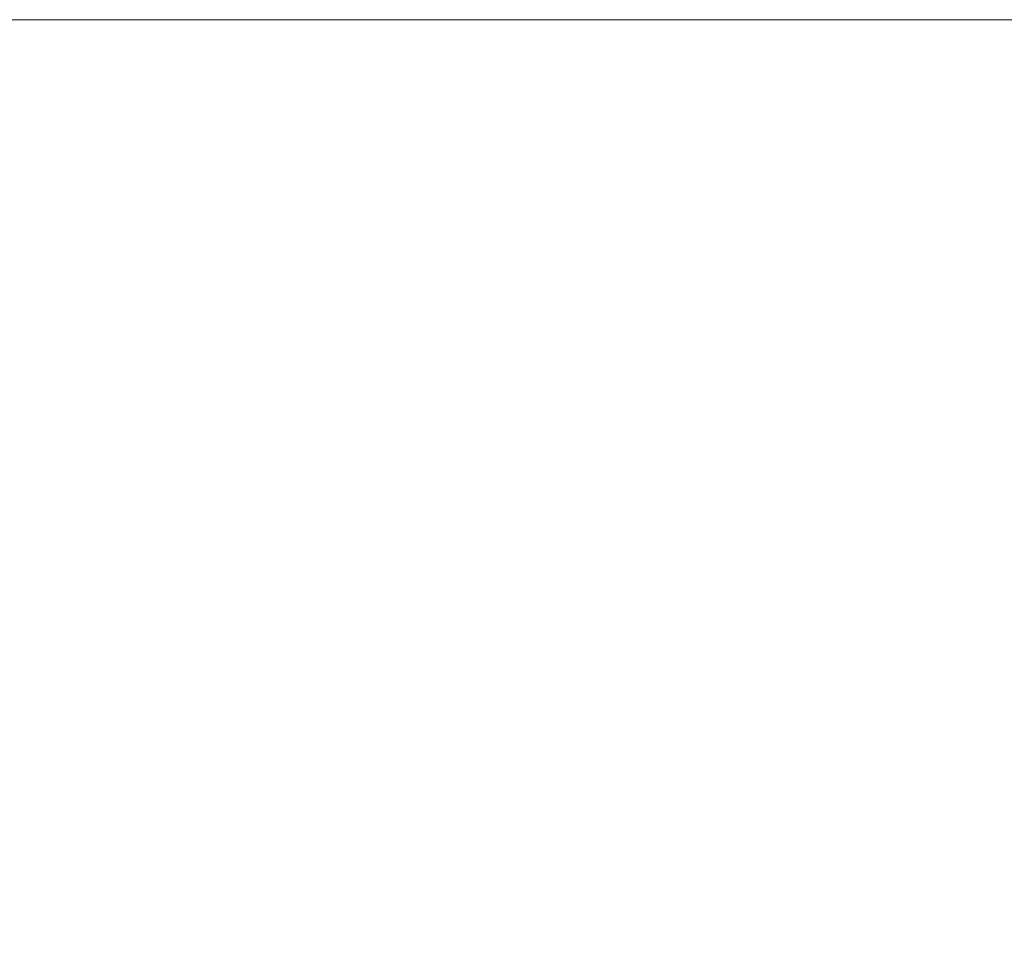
# Model space of a CAD drawing. Extents: x -10 to 131, y -10 to 22.
# Tile 9 of 11: x 8.17 to 14.77, y 5.18 to 11.47. Entities that reach past the tile are written whole.
import ezdxf

# ---------------------------------------------------------------- set-up
doc = ezdxf.new("R2010")
doc.units = 0
doc.header["$MEASUREMENT"] = 0
doc.layers.add('B_ANNO_NOPLOT', color=47, linetype='Continuous', lineweight=18, plot=False)

# ---------------------------------------------------------------- blocks, each defined once
blk = doc.blocks.new('*U98')
at = {"layer": 'B_ANNO_NOPLOT', "flags": 128}
blk.add_lwpolyline([(0, 0), (0, 20.9997), (26.9935, 20.9997), (26.9935, 19.9043), (31.4995, 19.9043), (31.4995, 3.3749), (26.3805, 3.3749), (26.3805, 0)], close=True, dxfattribs=at)
blk = doc.blocks.new('*U246')
at = {"layer": 'B_ANNO_NOPLOT', "flags": 128}
blk.add_lwpolyline([(0, 0), (0, 20.9997), (26.9935, 20.9997), (26.9935, 19.9043), (31.4995, 19.9043), (31.4995, 3.3749), (26.3805, 3.3749), (26.3805, 0)], close=True, dxfattribs=at)

msp = doc.modelspace()

# ---------------------------------------------------------------- block references
msp.add_blockref('*U98', (-10.3094, -9.5335))

# ---------------------------------------------------------------- next in the draw order: block references
msp.add_blockref('*U246', (-10.3094, -9.5335))

doc.saveas('drawing.dxf')
